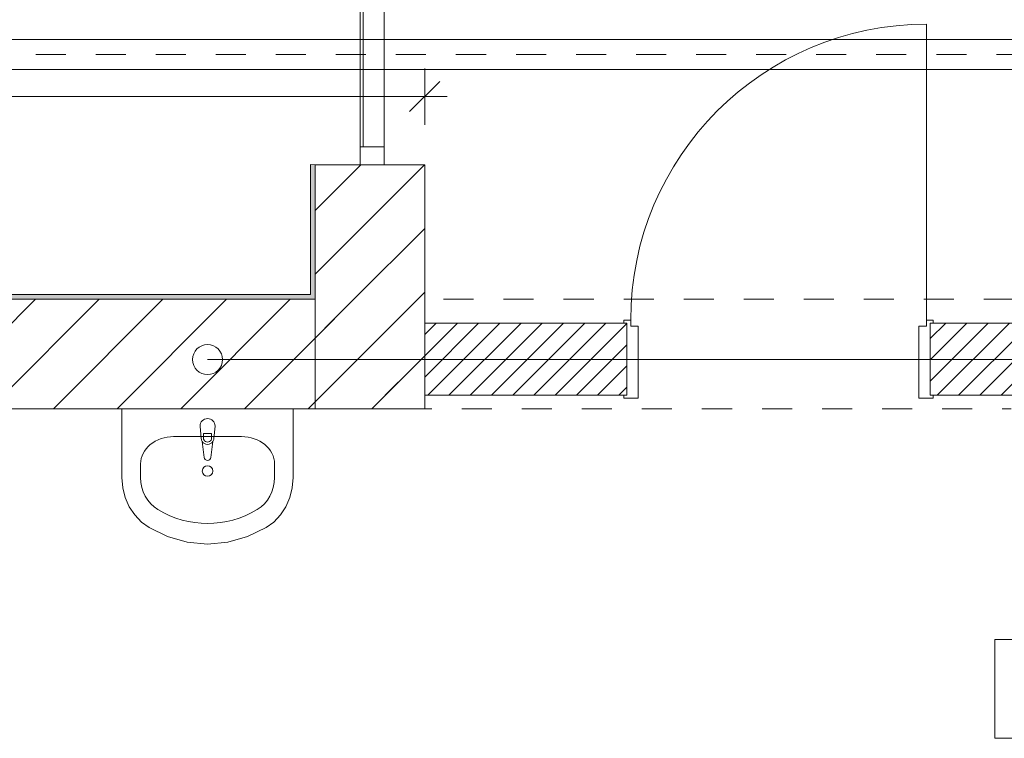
# Model space of a CAD drawing. Header units: metres. Extents: x -89 to 754, y -195 to 69.
# Tile 177 of 211: x 14.59 to 17.87, y 12.54 to 14.93. Entities that reach past the tile are written whole.
import ezdxf

# ---------------------------------------------------------------- set-up
doc = ezdxf.new("R2010")
doc.units = ezdxf.units.M
doc.header["$MEASUREMENT"] = 0
doc.linetypes.add('Strichlinie_ eng', pattern=[0.115, 0.075, -0.04])
doc.linetypes.add('Untersicht', pattern=[0.1, 0.075, -0.025])
for name, color, linetype in [('00 Schraffuren', 7, 'Continuous'), ('10 Wand außen', 7, 'Continuous'), ('50 Elektro', 7, 'Continuous'), ('50 Sanitäreinrichtung', 7, 'Continuous'), ('70 Entwässerung_Schmutzwasser', 7, 'Continuous'), ('90 Allgemein Hinweise', 7, 'Continuous'), ('95 Ausführungsplanung Bemaßung', 7, 'Continuous'), ('97 Brandschutz', 7, 'Continuous')]:
    doc.layers.add(name, color=color, linetype=linetype)
doc.styles.add('ERSTELLTER_STIL_3', font='ARIALN.TTF')
doc.linetypes.add('Schmutzwasserleitung', pattern='A,0,[3,995_ARC_230 ERW_GR_EG_2607291.Shx,S=0.00784,R=0,X=0,Y=0],-0.987778,0', length=0.987778)
doc.dimstyles.new('ERSTELLTER_STIL__5', dxfattribs={"dimtxt": 0.15, "dimasz": 0.095143, "dimexe": 0.18, "dimexo": 0.0625, "dimgap": 0, "dimtad": 1, "dimtih": 1, "dimtoh": 1, "dimzin": 0, "dimdsep": 46, "dimtxsty": 'ERSTELLTER_STIL_3', "dimblk": 'ARROWHEAD_6', "dimblk1": 'ARROWHEAD_6', "dimblk2": 'ARROWHEAD_6', "dimcen": 0.09, "dimse1": 1, "dimse2": 1, "dimclrd": 7, "dimclre": 7, "dimclrt": 7, "dimazin": 0, "dimtfac": 1, "dimtdec": 4, "dimtmove": 0, "dimatfit": 3, "dimfxl": 1, "dimtolj": 1, "dimtzin": 0, "dimarcsym": 0})
pattern_1 = [(45, (0, 0), (-0.106066, 0.106066), [])]
pattern_2 = [(45, (0, 0), (-0.03535534, 0.03535534), [])]

# ---------------------------------------------------------------- blocks, each defined once
blk = doc.blocks.new('Glastür Ol 1-Fl 2S 27')
at = {"layer": '10 Wand außen', "color": 7, "linetype": 'Continuous', "lineweight": 13}
for p, q in [((0.7625, 0.93), (0.7625, 1.01)), ((0.7625, 1.01), (0.8025, 1.01)), ((0.8025, 1.01), (0.8025, 0.93)), ((0.8025, 0.93), (0.7625, 0.93)), ((0.7825, 0.93), (0.7825, 0.08)), ((0.7625, 0), (0.7625, 0.08)), ((0.7625, 0.08), (0.8025, 0.08)), ((0.8025, 0.08), (0.8025, 0)), ((-0.8625, 0), (-0.2075, 0)), ((-0.8625, 0), (-0.8625, -0.08)), ((-0.8025, 0), (-0.8625, 0)), ((-0.8025, -0.08), (-0.8025, 0)), ((-0.2675, 0), (-0.2675, -0.08)), ((-0.2075, 0), (-0.2675, 0)), ((-0.2075, -0.04), (-0.2075, 0)), ((0.8025, 0), (0.7625, 0)), ((0.8025, 0), (0.8025, -0.04)), ((0.8625, 0), (0.8025, 0)), ((0.8625, -0.08), (0.8625, 0)), ((-0.8025, -0.01), (-0.2675, -0.01)), ((-0.1975, -0.04), (-0.2075, -0.04)), ((-0.2075, -0.08), (-0.2075, -0.0654)), ((-0.2075, -0.0654), (-0.1975, -0.0654)), ((-0.1975, -0.0654), (-0.1975, -0.04)), ((0.8025, -0.04), (0.7925, -0.04)), ((0.7925, -0.04), (0.7925, -0.0654)), ((0.7925, -0.0654), (0.8025, -0.0654)), ((0.8025, -0.0654), (0.8025, -0.08)), ((-0.8625, -0.08), (-0.2075, -0.08)), ((-0.8625, -0.08), (-0.8025, -0.08)), ((-0.2675, -0.08), (-0.2075, -0.08)), ((0.8025, -0.08), (0.8625, -0.08))]:
    blk.add_line(p, q, dxfattribs=at)
at = {"layer": '10 Wand außen', "color": 7, "linetype": 'Continuous', "lineweight": 9}
for p, q in [((-0.8625, 0.15), (-0.8625, 0)), ((0.8625, 0.15), (0.8625, 0)), ((-0.8625, 0), (-0.8625, -0.08)), ((-0.8625, 0), (-0.8625, -0.08)), ((0.8625, 0), (0.8625, -0.08)), ((0.8625, 0), (0.8625, -0.08)), ((-0.8625, -0.08), (-0.8625, -0.215)), ((0.8625, -0.08), (0.8625, -0.215))]:
    blk.add_line(p, q, dxfattribs=at)
at = {"layer": '10 Wand außen', "color": 7, "linetype": 'Continuous', "lineweight": 13, "flags": 128}
for points in [[(0.7825, 0.93), (0.7825, 0.08), (0.7625, 0.08), (0.7625, 0.93)], [(0.8025, 0.93), (0.8025, 0.08), (0.7825, 0.08), (0.7825, 0.93)]]:
    blk.add_lwpolyline(points, close=True, dxfattribs=at)
at = {"layer": '10 Wand außen', "color": 7, "linetype": 'Continuous', "lineweight": 9}
blk.add_arc((0.8025, 0), 1.01, 92.2697, 180, dxfattribs=at)
blk = doc.blocks.new('Blockrahmentür 1-Fl 27')
at = {"layer": '10 Wand außen', "color": 7, "linetype": 'Continuous', "lineweight": 13}
for p, q in [((0.4925, 0.01), (0.4925, 0.995)), ((-0.4925, 0.01), (-0.515, 0.01)), ((-0.515, 0.01), (-0.515, 0)), ((-0.515, 0), (-0.505, 0)), ((-0.505, 0), (-0.505, -0.24)), ((-0.4925, -0.01), (-0.4925, 0.01)), ((0.4925, -0.01), (0.4925, 0.01)), ((0.4925, 0.01), (0.515, 0.01)), ((0.515, 0), (0.505, 0)), ((0.505, 0), (0.505, -0.24)), ((0.515, 0.01), (0.515, 0)), ((-0.4675, -0.01), (-0.4925, -0.01)), ((-0.4675, -0.25), (-0.4675, -0.01)), ((0.4675, -0.25), (0.4675, -0.01)), ((0.4675, -0.01), (0.4925, -0.01)), ((-0.505, -0.24), (-0.515, -0.24)), ((-0.515, -0.24), (-0.515, -0.25)), ((-0.515, -0.25), (-0.4675, -0.25)), ((0.515, -0.25), (0.4675, -0.25)), ((0.505, -0.24), (0.515, -0.24)), ((0.515, -0.24), (0.515, -0.25))]:
    blk.add_line(p, q, dxfattribs=at)
at = {"layer": '10 Wand außen', "color": 7, "linetype": 'Continuous', "lineweight": 9}
for p, q in [((-0.505, 0), (-0.505, -0.24)), ((-0.505, 0), (-0.505, -0.24)), ((0.505, 0), (0.505, -0.24)), ((0.505, 0), (0.505, -0.24))]:
    blk.add_line(p, q, dxfattribs=at)
blk.add_arc((0.4925, 0.01), 0.985, 90, 180, dxfattribs=at)
blk = doc.blocks.new('Waschbecken 01 27_2')
at = {"layer": '50 Sanitäreinrichtung', "color": 7, "linetype": 'Continuous', "lineweight": 9}
for p, q in [((0.1129, -0.0923), (-0.1129, -0.0923)), ((-0.0136, -0.0971), (-0.0136, -0.0822)), ((-0.0136, -0.0822), (0.0136, -0.0822)), ((0.0136, -0.0822), (0.0136, -0.0971)), ((-0.223, -0.1833), (-0.223, -0.2291)), ((0.223, -0.1833), (0.223, -0.2291))]:
    blk.add_line(p, q, dxfattribs=at)
at = {"layer": '50 Sanitäreinrichtung', "color": 7, "linetype": 'Continuous', "lineweight": 9, "flags": 128}
blk.add_lwpolyline([(-0.285, 0), (-0.285, -0.2291), (-0.2822, -0.2628), (-0.2741, -0.2955), (-0.2608, -0.326), (-0.2427, -0.3534), (-0.2205, -0.3769), (-0.1949, -0.3956), (-0.133, -0.4255), (-0.0674, -0.4438), (0, -0.45), (0.0674, -0.4438), (0.133, -0.4255), (0.1949, -0.3956), (0.2205, -0.3769), (0.2427, -0.3534), (0.2608, -0.326), (0.2741, -0.2955), (0.2822, -0.2628), (0.285, -0.2291), (0.285, 0)], close=True, dxfattribs=at)
blk.add_lwpolyline([(-0.025, -0.0573), (-0.021, -0.0993, 0.12102), (-0.0177, -0.1088), (-0.0111, -0.1617, 0.882566), (0.0111, -0.1617), (0.0177, -0.1088, 0.12102), (0.021, -0.0993), (0.025, -0.0573, 1)], format="xyb", close=True, dxfattribs=at)
at = {"layer": '50 Sanitäreinrichtung', "color": 7, "linetype": 'Continuous', "lineweight": 9}
blk.add_circle((0, -0.2071), 0.0175, dxfattribs=at)
for centre, radius, start, end in [((0, -0.0971), 0.0136, 180, 0), ((0, -0.0974), 0.0211, 212.771, 327.229)]:
    blk.add_arc(centre, radius, start, end, dxfattribs=at)
for centre, major_axis, ratio, start_param, end_param in [((-0.1128, -0.1833), (0.1103, 0), 0.82489, 1.570796, 3.141593), ((0.1128, -0.1833), (0.1103, 0), 0.82489, 0, 1.570796), ((-0.1129, -0.2291), (0, 0.1212), 0.908696, 1.570796, 2.644618), ((0.1129, -0.2291), (0, 0.1212), 0.908696, 3.638567, 4.712389), ((0, 0), (0, 0.3818), 0.908696, 2.644618, 3.638567)]:
    blk.add_ellipse(centre, major_axis=major_axis, ratio=ratio, start_param=start_param, end_param=end_param, dxfattribs=at)
blk = doc.blocks.new('*D846')
at = {"layer": '95 Ausführungsplanung Bemaßung', "color": 7, "linetype": 'Continuous', "lineweight": 9}
for p, q in [((12.6143, 14.5822), (12.6143, 14.77)), ((15.9345, 14.5822), (15.9345, 14.77)), ((12.5317, 14.6261), (12.6319, 14.7262)), ((12.6643, 14.7262), (12.5642, 14.6261)), ((15.8844, 14.6261), (15.9846, 14.7262)), ((12.6143, 14.6761), (15.9345, 14.6761))]:
    blk.add_line(p, q, dxfattribs=at)
at = {"layer": '95 Ausführungsplanung Bemaßung', "color": 7, "lineweight": 9, "char_height": 0.15, "attachment_point": 7, "style": 'ERSTELLTER_STIL_3'}
for s, insert in [('\\A1;{\\pql;\\fArial Narrow|b0|i0|c0|p0;\\W1.000000;3}', (12.6643, 14.7061)), ('\\A1;{\\pql;\\fArial Narrow|b0|i0|c0|p0;\\W1.000000;3,32}', (14.1054, 14.7061))]:
    blk.add_mtext(s, dxfattribs=dict(at, insert=insert))
blk = doc.blocks.new('ARROWHEAD_6')
at = {"color": 0, "linetype": 'Continuous', "lineweight": 0}
for p, q in [((-0.5, -0.5), (0.5, 0.5)), ((0, 0), (-1, 0))]:
    blk.add_line(p, q, dxfattribs=at)
blk = doc.blocks.new('*D847')
at = {"layer": '95 Ausführungsplanung Bemaßung', "color": 7, "linetype": 'Continuous', "lineweight": 9}
for p, q in [((15.9345, 14.5822), (15.9345, 14.77)), ((15.8844, 14.6261), (15.9846, 14.7262)), ((15.9345, 14.6761), (16.0096, 14.6761))]:
    blk.add_line(p, q, dxfattribs=at)

msp = doc.modelspace()

# ---------------------------------------------------------------- hatches: boundary and pattern name
at = {"layer": '00 Schraffuren', "linetype": 'Continuous', "lineweight": 18, "true_color": 0x1f1f1f}
h = msp.add_hatch(dxfattribs=at)
h.set_pattern_fill('Gips_0001', color=250, style=0, pattern_type=2)
h.set_pattern_definition([(45, (0, 0), (-0.01767767, 0.01767767), [0, -0.025])])
h.paths.add_polyline_path([(12.588, 14.0169), (15.5545, 14.0169), (15.5545, 14.4499), (15.5695, 14.4494), (15.5695, 14.0019), (12.588, 14.0019)])
at = {"layer": '10 Wand außen', "linetype": 'Continuous', "lineweight": 18, "true_color": 0x1f1f1f}
h = msp.add_hatch(dxfattribs=at)
h.set_pattern_fill('Mauerziegel_HLz_4_0001', color=250, style=0, pattern_type=2)
h.set_pattern_definition(pattern_1)
h.paths.add_polyline_path([(15.9345, 14.4494), (15.5695, 14.4494), (15.5695, 14.0019), (15.9345, 14.0019)])
h = msp.add_hatch(dxfattribs=at)
h.set_pattern_fill('Mauerziegel_HLz_4_0001', color=250, style=0, pattern_type=2)
h.set_pattern_definition(pattern_1)
h.paths.add_polyline_path([(15.5695, 14.0019), (14.1181, 14.0019), (14.1181, 13.8519), (14.1181, 13.7819), (14.1181, 13.6369), (15.5696, 13.6369)])
h = msp.add_hatch(dxfattribs=at)
h.set_pattern_fill('Mauerziegel_HLz_4_0001', color=250, style=0, pattern_type=2)
h.set_pattern_definition(pattern_1)
h.paths.add_polyline_path([(15.9346, 13.6369), (15.5695, 14.0019), (15.5696, 13.6369)])
h = msp.add_hatch(dxfattribs=at)
h.set_pattern_fill('Mauerziegel_HLz_4_0001', color=250, style=0, pattern_type=2)
h.set_pattern_definition(pattern_1)
h.paths.add_polyline_path([(15.5696, 13.6369), (15.9346, 13.6369), (15.9345, 14.0019), (15.5695, 14.0019)])
h = msp.add_hatch(dxfattribs=at)
h.set_pattern_fill('Hochlochziegel_0001', color=250, style=0, pattern_type=2)
h.set_pattern_definition(pattern_2)
h.paths.add_polyline_path([(15.9346, 13.9219), (15.9346, 13.6819), (16.6082, 13.682), (16.6081, 13.922)])
h = msp.add_hatch(dxfattribs=at)
h.set_pattern_fill('Hochlochziegel_0001', color=250, style=0, pattern_type=2)
h.set_pattern_definition(pattern_2)
h.paths.add_polyline_path([(17.6181, 13.9221), (17.6182, 13.6821), (19.7525, 13.6823), (19.7525, 13.9223)])

# ---------------------------------------------------------------- linework, layer by layer
at = {"layer": '00 Schraffuren', "color": 7, "linetype": 'Continuous', "lineweight": 9, "flags": 128}
msp.add_lwpolyline([(12.588, 14.0169), (15.5545, 14.0169), (15.5545, 14.4499), (15.5695, 14.4494), (15.5695, 14.0019), (12.588, 14.0019)], close=True, dxfattribs=at)
at = {"layer": '10 Wand außen', "color": 7, "linetype": 'Continuous', "lineweight": 9}
for p, q in [((15.5695, 14.4494), (15.7195, 14.4494)), ((15.7195, 14.4494), (15.7995, 14.4494)), ((15.7995, 14.4494), (15.9345, 14.4494)), ((15.5695, 14.0019), (15.5696, 13.6369)), ((15.5695, 14.0019), (15.5696, 13.6369)), ((15.9346, 13.6369), (15.9345, 14.0019)), ((15.9346, 13.6369), (15.9345, 14.0019)), ((16.6081, 13.922), (16.6082, 13.682)), ((17.6181, 13.9221), (17.6182, 13.6821))]:
    msp.add_line(p, q, dxfattribs=at)
at = {"layer": '10 Wand außen', "color": 7, "linetype": 'Untersicht', "lineweight": 13}
msp.add_line((15.5696, 13.6369), (15.9346, 13.6369), dxfattribs=at)
at = {"layer": '10 Wand außen', "color": 7, "linetype": 'Continuous', "lineweight": 9, "flags": 128}
for points in [[(15.5695, 14.4494), (15.5695, 14.0019)], [(15.9345, 14.0019), (15.9345, 14.4494)], [(15.5695, 14.0019), (14.1181, 14.0019)], [(16.6081, 13.922), (15.9346, 13.9219)], [(15.9346, 13.6819), (15.9346, 13.9219)], [(19.7525, 13.9223), (17.6181, 13.9221)], [(15.9346, 13.6819), (16.6082, 13.682)], [(17.6182, 13.6821), (19.7525, 13.6823)], [(14.1181, 13.6369), (15.9346, 13.6369)]]:
    msp.add_lwpolyline(points, dxfattribs=at)
at = {"layer": '10 Wand außen', "color": 7, "linetype": 'Untersicht', "lineweight": 13, "flags": 128}
for points in [[(15.5695, 14.0019), (13.0093, 14.0019)], [(36.0973, 14.0019), (15.9345, 14.0019)], [(12.8581, 13.6369), (17.8875, 13.6369)]]:
    msp.add_lwpolyline(points, dxfattribs=at)
at = {"layer": '50 Elektro', "color": 190, "linetype": 'Continuous', "lineweight": 18, "true_color": 0x9900ff}
for p, q in [((18.1887, 14.8662), (-51.2945, 14.8662)), ((18.0887, 14.7662), (-51.2945, 14.7662))]:
    msp.add_line(p, q, dxfattribs=at)
at = {"layer": '50 Elektro', "color": 190, "linetype": 'Strichlinie_ eng', "lineweight": 18, "true_color": 0x9900ff}
msp.add_line((18.1387, 14.8162), (-51.2945, 14.8162), dxfattribs=at)
at = {"layer": '70 Entwässerung_Schmutzwasser', "color": 34, "linetype": 'Schmutzwasserleitung', "lineweight": 18, "true_color": 0xa85100}
msp.add_line((15.2112, 13.8007), (17.9375, 13.8007), dxfattribs=at)
msp.add_circle((15.2112, 13.8007), 0.05, dxfattribs=at)
at = {"layer": '97 Brandschutz', "color": 1, "linetype": 'Continuous', "lineweight": 13, "flags": 128}
msp.add_lwpolyline([(18.0613, 12.5401), (18.0613, 12.8694), (17.8337, 12.8694), (17.8337, 12.5401), (18.0613, 12.5401)], close=True, dxfattribs=at)

# ---------------------------------------------------------------- block references
at = {"layer": '10 Wand außen', "color": 7, "linetype": 'Continuous', "lineweight": 13}
for name, p, rotation in [('Glastür Ol 1-Fl 2S 27', (15.7194, 15.3119), 90.00636595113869), ('Blockrahmentür 1-Fl 27', (17.1131, 13.922), 0.006365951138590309)]:
    msp.add_blockref(name, p, dxfattribs=dict(at, rotation=rotation))
at = {"layer": '50 Sanitäreinrichtung', "color": 7, "linetype": 'Continuous', "lineweight": 13, "rotation": 2.320371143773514e-05}
msp.add_blockref('Waschbecken 01 27_2', (15.2112, 13.6369), dxfattribs=at)

# ---------------------------------------------------------------- texts
at = {"layer": '90 Allgemein Hinweise', "color": 6, "linetype": 'Continuous', "lineweight": 18, "insert": (12.4979, 14.9011), "char_height": 0.125, "attachment_point": 7, "line_spacing_factor": 0.986675, "style": 'ERSTELLTER_STIL_3'}
msp.add_mtext('\\A1;{\\pql;\\fArial Narrow|b0|i0|c0|p0;\\W1.000000;Heizungs\\fArial Narrow|b0|i0|c0|p0;\\W1.000000;leitung verschieben \\P\\pql;\\fArial Narrow|b0|i0|c0|p0;\\W1.000000;wegen Dachfenstern}', dxfattribs=at)

# ---------------------------------------------------------------- dimensions: what is measured, and where the dimension line sits
at = {"layer": '95 Ausführungsplanung Bemaßung', "color": 7, "linetype": 'Continuous', "lineweight": 9}
for base, p1, p2, picture, middle in [((15.9345, 14.6761), (12.6143, 14.0019), (15.9345, 14.4494), '*D846', (14.2996, 14.7811)), ((15.93455, 14.67614), (15.9345, 14.44942), (15.93455, 14.0019), '*D847', (15.95968, 14.78114))]:
    dim = msp.add_linear_dim(base=base, p1=p1, p2=p2, dimstyle='ERSTELLTER_STIL__5', dxfattribs=at)
    dim.commit()
    dim.dimension.update_dxf_attribs({"geometry": picture, "text_midpoint": middle, "dimtype": 160})

doc.saveas('drawing.dxf')
